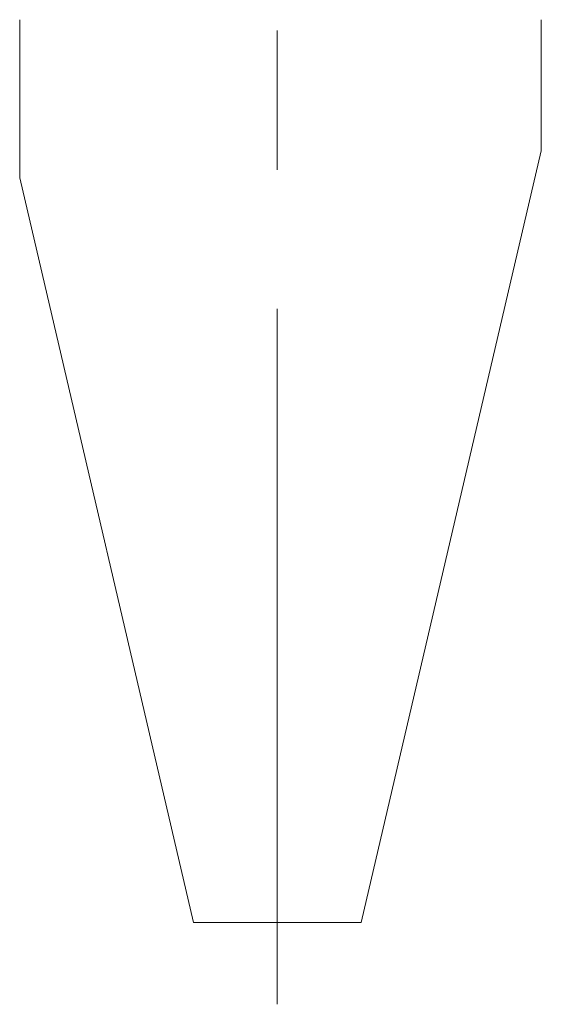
# Model space of a CAD drawing. Header units: inches. Extents: x 1 to 18.7, y 1.8 to 15.7.
# Tile 8 of 22: x 17.491 to 17.866, y 6.194 to 6.902. Entities that reach past the tile are written whole.
import ezdxf

# ---------------------------------------------------------------- set-up
doc = ezdxf.new("R2010")
doc.units = ezdxf.units.IN
doc.header["$MEASUREMENT"] = 0
doc.linetypes.add('CENTERX2', pattern=[0.8, 0.5, -0.1, 0.1, -0.1])
doc.layers.add('SLD-0', color=7, linetype='Continuous')

msp = doc.modelspace()

# ---------------------------------------------------------------- linework, layer by layer
at = {"color": 7, "linetype": 'Continuous', "lineweight": 15}
for p, q in [((17.7368, 6.25263), (17.86642, 6.80746)), ((17.4912, 6.78792), (17.61625, 6.25263)), ((17.61625, 6.25263), (17.7368, 6.25263))]:
    msp.add_line(p, q, dxfattribs=at)
for points, knots in [([(17.49125, 6.90164), (17.49125, 6.89551), (17.49125, 6.88325), (17.49125, 6.86822), (17.49125, 6.85641), (17.49125, 6.84763), (17.49125, 6.83897), (17.49125, 6.83086), (17.49125, 6.82339), (17.49125, 6.81653), (17.49125, 6.81053), (17.49125, 6.80539), (17.49125, 6.80108), (17.49125, 6.79709), (17.49125, 6.79292), (17.49125, 6.78995), (17.49125, 6.78797), (17.49125, 6.78794), (17.49125, 6.78793)], [0, 0, 0, 0, 0.127976, 0.255959, 0.319945, 0.383968, 0.448952, 0.514014, 0.569826, 0.625644, 0.681944, 0.723811, 0.765683, 0.807565, 0.851413, 0.917874, 0.952455, 1, 1, 1, 1]), ([(17.86625, 6.8075), (17.86625, 6.80746), (17.86625, 6.80741), (17.86625, 6.80999), (17.86625, 6.81231), (17.86625, 6.81557), (17.86625, 6.81986), (17.86625, 6.82516), (17.86625, 6.83104), (17.86625, 6.83755), (17.86625, 6.8447), (17.86625, 6.85227), (17.86625, 6.86008), (17.86625, 6.87066), (17.86625, 6.88446), (17.86625, 6.89581), (17.86625, 6.90164)], [0, 0, 0, 0, 0.084193, 0.125069, 0.165931, 0.208544, 0.267835, 0.327648, 0.38634, 0.449785, 0.517748, 0.585857, 0.653809, 0.72279, 0.857752, 1, 1, 1, 1])]:
    msp.add_open_spline(points, degree=3, knots=knots, dxfattribs=at)
at = {"layer": 'SLD-0', "color": 7, "linetype": 'CENTERX2', "lineweight": 0}
msp.add_line((17.67652, 6.19376), (17.67652, 11.43454), dxfattribs=at)

doc.saveas('drawing.dxf')
